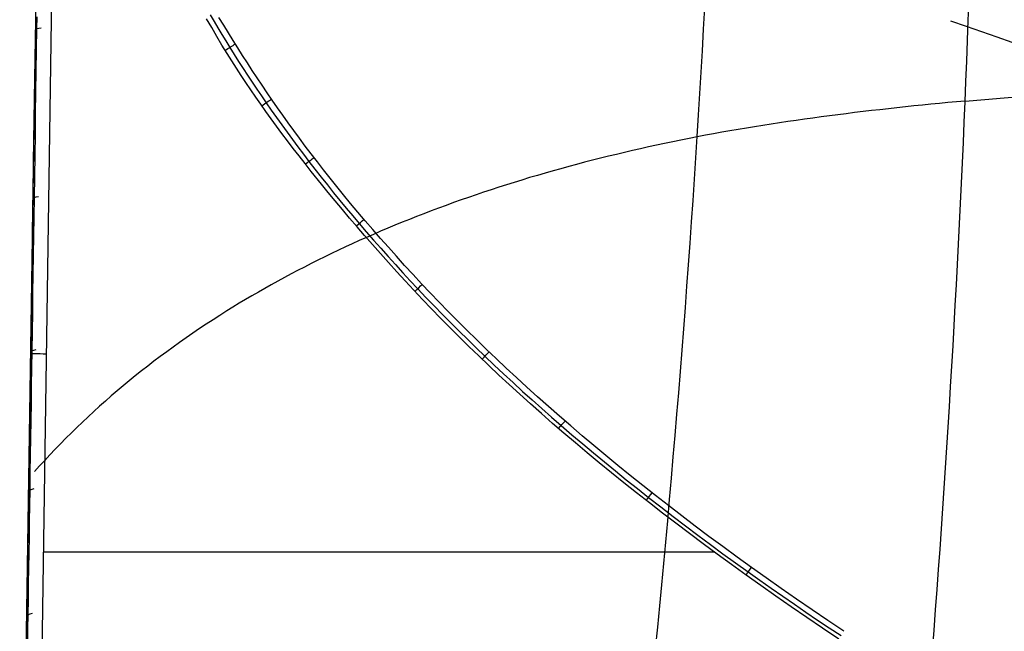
# Model space of a CAD drawing. Extents: x -19 to 1160, y -2382 to -1354.
# Tile 43 of 69: x 513 to 576, y -1925 to -1886. Entities that reach past the tile are written whole.
import ezdxf

# ---------------------------------------------------------------- set-up
doc = ezdxf.new("R2010")
doc.units = 0
doc.layers.add('1', color=7, linetype='CONTINUOUS')

msp = doc.modelspace()

# ---------------------------------------------------------------- linework, layer by layer
at = {"layer": '1', "color": 7}
for p, q in [((512.753, -1955.142, 28.546), (514.173, -1859.858, 28.546)), ((512.753, -1955.142, 28.546), (514.172, -1859.858, 28.546)), ((515.168, -1859.803, 27.546), (513.753, -1955.157, 27.546)), ((512.753, -1955.142, 45.012), (513.505, -1904.649, 45.012)), ((557.312, -1920.171, 27.546), (514.272, -1920.171, 27.546))]:
    msp.add_line(p, q, dxfattribs=at)
at = {"layer": '1', "color": 7, "extrusion": (0.95393, -0.295196, 0.05364)}
msp.add_lwpolyline([(-1649.99, -29.295), (-1649.287, -28.799), (-1648.583, -28.31), (-1647.876, -27.826), (-1647.168, -27.348), (-1646.459, -26.877), (-1645.747, -26.412), (-1645.034, -25.953), (-1644.32, -25.5), (-1643.604, -25.053), (-1642.886, -24.612), (-1642.167, -24.178), (-1641.446, -23.749), (-1640.723, -23.327), (-1639.999, -22.911), (-1639.273, -22.501), (-1638.546, -22.097), (-1637.817, -21.7), (-1637.086, -21.308), (-1636.354, -20.923), (-1635.62, -20.543), (-1634.884, -20.17), (-1634.147, -19.803), (-1633.408, -19.442), (-1632.668, -19.088), (-1631.926, -18.739), (-1631.182, -18.397), (-1630.437, -18.06), (-1629.69, -17.73), (-1628.941, -17.406), (-1628.191, -17.088), (-1627.439, -16.777), (-1626.686, -16.471), (-1625.931, -16.172), (-1625.174, -15.878), (-1624.416, -15.591), (-1623.656, -15.31), (-1622.895, -15.035), (-1622.132, -14.766), (-1621.367, -14.504), (-1620.601, -14.247), (-1619.833, -13.997), (-1619.063, -13.753), (-1618.292, -13.515), (-1617.519, -13.283), (-1616.745, -13.057), (-1615.969, -12.837), (-1615.191, -12.624), (-1614.412, -12.417), (-1613.631, -12.215), (-1612.848, -12.02), (-1612.064, -11.831), (-1611.278, -11.649), (-1610.491, -11.472), (-1609.702, -11.301), (-1608.911, -11.137), (-1608.119, -10.979), (-1607.325, -10.827), (-1606.53, -10.681), (-1605.733, -10.541), (-1604.934, -10.407), (-1604.133, -10.28), (-1603.331, -10.158), (-1602.528, -10.043), (-1601.723, -9.934)], dxfattribs=at)
at = {"layer": '1', "color": 7, "extrusion": (0.977248, -0.131605, -0.166329)}
msp.add_lwpolyline([(-1819.487, 159.618), (-1819.007, 159.992), (-1818.528, 160.364), (-1818.047, 160.733), (-1817.566, 161.099), (-1817.084, 161.462), (-1816.602, 161.823), (-1816.12, 162.18), (-1815.636, 162.535), (-1815.152, 162.887), (-1814.668, 163.237), (-1814.183, 163.583), (-1813.698, 163.927), (-1813.211, 164.268), (-1812.725, 164.606), (-1812.237, 164.942), (-1811.75, 165.274), (-1811.261, 165.604), (-1810.772, 165.931), (-1810.283, 166.256), (-1809.793, 166.577), (-1809.302, 166.896), (-1808.811, 167.212), (-1808.319, 167.525), (-1807.826, 167.835), (-1807.334, 168.143), (-1806.84, 168.448), (-1806.346, 168.749), (-1805.851, 169.049), (-1805.356, 169.345), (-1804.86, 169.639), (-1804.364, 169.93), (-1803.867, 170.218), (-1803.37, 170.503), (-1802.872, 170.785), (-1802.373, 171.065), (-1801.874, 171.342), (-1801.374, 171.616), (-1800.874, 171.888), (-1800.373, 172.156), (-1799.871, 172.422), (-1799.369, 172.685), (-1798.867, 172.945), (-1798.363, 173.202), (-1797.86, 173.457), (-1797.355, 173.709), (-1796.851, 173.958), (-1796.345, 174.204), (-1795.839, 174.448), (-1795.333, 174.688), (-1794.825, 174.926), (-1794.318, 175.161), (-1793.809, 175.394), (-1793.301, 175.623), (-1792.791, 175.85), (-1792.281, 176.074), (-1791.771, 176.295), (-1791.259, 176.514), (-1790.748, 176.729), (-1790.236, 176.942), (-1789.723, 177.152), (-1789.209, 177.36), (-1788.695, 177.564), (-1788.181, 177.766), (-1787.666, 177.965), (-1787.15, 178.161), (-1786.634, 178.354), (-1786.117, 178.545), (-1785.6, 178.732), (-1785.082, 178.917), (-1784.563, 179.1), (-1784.044, 179.279), (-1783.524, 179.456), (-1783.004, 179.629), (-1782.483, 179.801), (-1781.962, 179.969), (-1781.44, 180.134), (-1780.918, 180.297), (-1780.395, 180.457), (-1779.871, 180.614), (-1779.347, 180.768), (-1778.822, 180.92), (-1778.297, 181.069), (-1777.771, 181.215), (-1777.244, 181.358), (-1776.717, 181.498), (-1776.19, 181.636), (-1775.662, 181.771), (-1775.133, 181.903), (-1774.604, 182.032), (-1774.074, 182.158), (-1773.543, 182.282), (-1773.012, 182.403), (-1772.481, 182.521), (-1771.949, 182.636), (-1771.416, 182.749), (-1770.883, 182.859), (-1770.349, 182.966), (-1769.814, 183.07), (-1769.279, 183.171), (-1768.744, 183.27), (-1768.208, 183.366), (-1767.671, 183.459), (-1767.134, 183.549), (-1766.596, 183.637), (-1766.058, 183.721), (-1765.519, 183.803), (-1764.979, 183.882), (-1764.439, 183.959), (-1763.898, 184.032), (-1763.357, 184.103), (-1762.815, 184.171), (-1762.273, 184.236), (-1761.73, 184.298), (-1761.187, 184.358), (-1760.643, 184.415), (-1760.098, 184.469), (-1759.553, 184.52), (-1759.007, 184.569), (-1758.461, 184.614), (-1757.914, 184.657), (-1757.366, 184.697), (-1756.818, 184.735), (-1756.27, 184.769), (-1755.72, 184.801), (-1755.171, 184.83), (-1754.62, 184.856), (-1754.069, 184.88), (-1753.518, 184.9)], dxfattribs=at)
at = {"layer": '1', "color": 7, "extrusion": (0.947955, 0.001362, -0.318402)}
msp.add_lwpolyline([(-1845.295, 234.479), (-1846.212, 234.484), (-1847.127, 234.481), (-1848.042, 234.471), (-1848.956, 234.453), (-1849.87, 234.428), (-1850.783, 234.395), (-1851.695, 234.355), (-1852.606, 234.308), (-1853.517, 234.254), (-1854.426, 234.192), (-1855.335, 234.123), (-1856.242, 234.047), (-1857.149, 233.964), (-1858.055, 233.873), (-1858.96, 233.776), (-1859.864, 233.671), (-1860.766, 233.56), (-1861.668, 233.441), (-1862.568, 233.316), (-1863.467, 233.183), (-1864.365, 233.044), (-1865.262, 232.898), (-1866.158, 232.745), (-1867.052, 232.585), (-1867.945, 232.419), (-1868.836, 232.246), (-1869.727, 232.066), (-1870.615, 231.88), (-1871.503, 231.687), (-1872.389, 231.487), (-1873.273, 231.281), (-1874.156, 231.068), (-1875.037, 230.849), (-1875.917, 230.624), (-1876.795, 230.392), (-1877.671, 230.154), (-1878.546, 229.909), (-1879.418, 229.658), (-1880.29, 229.401), (-1881.159, 229.138), (-1882.027, 228.868), (-1882.892, 228.593), (-1883.756, 228.311), (-1884.618, 228.023), (-1885.478, 227.729), (-1886.336, 227.429), (-1887.192, 227.123), (-1888.046, 226.811), (-1888.898, 226.493), (-1889.748, 226.17), (-1890.596, 225.84), (-1891.442, 225.505), (-1892.285, 225.163), (-1893.126, 224.817), (-1893.965, 224.464), (-1894.802, 224.106), (-1895.637, 223.742), (-1896.469, 223.372), (-1897.298, 222.997), (-1898.126, 222.617), (-1898.951, 222.23), (-1899.773, 221.839), (-1900.593, 221.442), (-1901.411, 221.039), (-1902.225, 220.632), (-1903.038, 220.218), (-1903.848, 219.8), (-1904.655, 219.376), (-1905.459, 218.947), (-1906.261, 218.513), (-1907.06, 218.074), (-1907.856, 217.63), (-1908.649, 217.18), (-1909.44, 216.726), (-1910.228, 216.266), (-1911.013, 215.801), (-1911.795, 215.332), (-1912.574, 214.857), (-1913.35, 214.378), (-1914.123, 213.894), (-1914.893, 213.405), (-1915.66, 212.911), (-1916.424, 212.413), (-1917.184, 211.909), (-1917.942, 211.401), (-1918.696, 210.889), (-1919.448, 210.372), (-1920.195, 209.85), (-1920.94, 209.323), (-1921.681, 208.793), (-1922.419, 208.257), (-1923.154, 207.717), (-1923.885, 207.173), (-1924.613, 206.625), (-1925.337, 206.072), (-1926.058, 205.515)], dxfattribs=at)
at = {"layer": '1', "color": 7, "extrusion": (0.999864, -0.015502, -0.005659)}
msp.add_lwpolyline([(-1841.271, 43.284), (-1842.131, 43.279), (-1842.99, 43.276), (-1843.849, 43.276), (-1844.708, 43.279), (-1845.566, 43.285), (-1846.423, 43.294), (-1847.28, 43.305), (-1848.136, 43.32), (-1848.991, 43.337), (-1849.846, 43.356), (-1850.701, 43.379), (-1851.554, 43.404), (-1852.408, 43.433), (-1853.26, 43.464), (-1854.112, 43.497), (-1854.964, 43.534), (-1855.814, 43.573), (-1856.665, 43.615), (-1857.514, 43.66), (-1858.364, 43.708), (-1859.212, 43.759), (-1860.06, 43.812), (-1860.907, 43.868), (-1861.754, 43.927), (-1862.6, 43.988), (-1863.446, 44.053), (-1864.291, 44.12), (-1865.135, 44.19), (-1865.979, 44.263), (-1866.823, 44.339), (-1867.665, 44.417), (-1868.507, 44.498), (-1869.349, 44.582), (-1870.19, 44.669), (-1871.03, 44.759), (-1871.87, 44.851), (-1872.709, 44.946), (-1873.548, 45.044), (-1874.386, 45.145), (-1875.223, 45.248), (-1876.06, 45.355), (-1876.896, 45.464), (-1877.732, 45.576), (-1878.567, 45.691), (-1879.402, 45.808), (-1880.236, 45.928), (-1881.069, 46.051), (-1881.902, 46.177), (-1882.734, 46.306), (-1883.566, 46.437), (-1884.397, 46.572), (-1885.227, 46.709), (-1886.057, 46.848), (-1886.886, 46.991), (-1887.715, 47.136), (-1888.543, 47.285), (-1889.371, 47.436), (-1890.198, 47.589), (-1891.024, 47.746), (-1891.85, 47.905), (-1892.675, 48.067), (-1893.5, 48.232), (-1894.324, 48.4), (-1895.147, 48.571), (-1895.97, 48.744), (-1896.792, 48.92), (-1897.614, 49.099), (-1898.435, 49.281), (-1899.256, 49.465), (-1900.076, 49.652), (-1900.895, 49.842), (-1901.714, 50.035), (-1902.532, 50.231), (-1903.35, 50.429), (-1904.167, 50.631), (-1904.983, 50.835), (-1905.799, 51.041), (-1906.614, 51.251), (-1907.429, 51.463), (-1908.243, 51.678), (-1909.057, 51.896), (-1909.87, 52.117), (-1910.682, 52.341), (-1911.494, 52.567), (-1912.305, 52.796), (-1913.116, 53.028), (-1913.926, 53.263), (-1914.735, 53.5), (-1915.544, 53.741), (-1916.353, 53.984), (-1917.16, 54.23), (-1917.967, 54.478), (-1918.774, 54.73), (-1919.58, 54.984), (-1920.385, 55.241), (-1921.19, 55.501), (-1921.994, 55.763), (-1922.798, 56.029), (-1923.601, 56.297), (-1924.404, 56.568), (-1925.205, 56.842), (-1926.007, 57.118), (-1926.807, 57.398), (-1927.608, 57.68), (-1928.407, 57.965), (-1929.206, 58.253), (-1930.005, 58.543), (-1930.802, 58.836), (-1931.6, 59.133), (-1932.396, 59.431), (-1933.192, 59.733), (-1933.988, 60.038), (-1934.783, 60.345), (-1935.577, 60.655), (-1936.371, 60.968), (-1937.164, 61.283), (-1937.956, 61.602), (-1938.748, 61.923), (-1939.54, 62.247), (-1940.331, 62.574), (-1941.121, 62.904), (-1941.911, 63.236), (-1942.7, 63.571), (-1943.488, 63.909), (-1944.276, 64.25), (-1945.063, 64.593), (-1945.85, 64.94), (-1946.636, 65.289)], dxfattribs=at)
at = {"layer": '1', "color": 7, "extrusion": (0.835861, 0.02457, 0.54839)}
msp.add_lwpolyline([(-1972.685, -196.798), (-1971.852, -197.113), (-1971.02, -197.425), (-1970.188, -197.735), (-1969.355, -198.043), (-1968.522, -198.348), (-1967.689, -198.651), (-1966.855, -198.952), (-1966.021, -199.25), (-1965.187, -199.546), (-1964.353, -199.839), (-1963.519, -200.13), (-1962.684, -200.419), (-1961.849, -200.706), (-1961.014, -200.99), (-1960.178, -201.271), (-1959.342, -201.55), (-1958.506, -201.827), (-1957.67, -202.102), (-1956.834, -202.374), (-1955.997, -202.644), (-1955.16, -202.911), (-1954.323, -203.176), (-1953.485, -203.439), (-1952.648, -203.7), (-1951.81, -203.958), (-1950.972, -204.213), (-1950.133, -204.466), (-1949.294, -204.717), (-1948.455, -204.966), (-1947.616, -205.212), (-1946.777, -205.456), (-1945.937, -205.697), (-1945.097, -205.936), (-1944.257, -206.173), (-1943.417, -206.408), (-1942.576, -206.64), (-1941.735, -206.869), (-1940.894, -207.096), (-1940.052, -207.321), (-1939.211, -207.544), (-1938.369, -207.764), (-1937.527, -207.982), (-1936.684, -208.197), (-1935.841, -208.41), (-1934.999, -208.621), (-1934.155, -208.829), (-1933.312, -209.035), (-1932.468, -209.239), (-1931.624, -209.44), (-1930.78, -209.639), (-1929.936, -209.836), (-1929.091, -210.03), (-1928.246, -210.222), (-1927.401, -210.411), (-1926.556, -210.598), (-1925.71, -210.783), (-1924.864, -210.965), (-1924.018, -211.145), (-1923.172, -211.323), (-1922.325, -211.498), (-1921.478, -211.671), (-1920.631, -211.841), (-1919.784, -212.01), (-1918.936, -212.175), (-1918.088, -212.339), (-1917.24, -212.5), (-1916.392, -212.659), (-1915.543, -212.815), (-1914.694, -212.969), (-1913.845, -213.121), (-1912.996, -213.27), (-1912.146, -213.417), (-1911.297, -213.561), (-1910.446, -213.703), (-1909.596, -213.843), (-1908.746, -213.98), (-1907.895, -214.116), (-1907.044, -214.248), (-1906.192, -214.379), (-1905.341, -214.507), (-1904.489, -214.632), (-1903.637, -214.755), (-1902.785, -214.876), (-1901.932, -214.995), (-1901.079, -215.111), (-1900.226, -215.225), (-1899.373, -215.336), (-1898.519, -215.445), (-1897.665, -215.552), (-1896.811, -215.656), (-1895.957, -215.758), (-1895.103, -215.858), (-1894.248, -215.955), (-1893.393, -216.05), (-1892.537, -216.142), (-1891.682, -216.232), (-1890.826, -216.32), (-1889.97, -216.406), (-1889.114, -216.489), (-1888.257, -216.569), (-1887.401, -216.648), (-1886.544, -216.724), (-1885.686, -216.797), (-1884.829, -216.868), (-1883.971, -216.937), (-1883.113, -217.004), (-1882.255, -217.068), (-1881.396, -217.13), (-1880.537, -217.189), (-1879.678, -217.246), (-1878.819, -217.301), (-1877.96, -217.353), (-1877.1, -217.403), (-1876.24, -217.451), (-1875.38, -217.496), (-1874.519, -217.539), (-1873.659, -217.579), (-1872.798, -217.617), (-1871.936, -217.653), (-1871.075, -217.686), (-1870.213, -217.717), (-1869.351, -217.746), (-1868.489, -217.772), (-1867.627, -217.796), (-1866.764, -217.818), (-1865.901, -217.837), (-1865.038, -217.854), (-1864.174, -217.868)], dxfattribs=at)
at = {"layer": '1', "color": 7, "extrusion": (0.86453, -0.01245, 0.502427)}
msp.add_lwpolyline([(-1937.782, -224.423), (-1936.289, -224.804), (-1934.795, -225.179), (-1933.301, -225.547), (-1931.807, -225.91), (-1930.312, -226.266), (-1928.817, -226.616), (-1927.321, -226.96), (-1925.825, -227.298), (-1924.329, -227.63), (-1922.832, -227.955), (-1921.335, -228.275), (-1919.838, -228.588), (-1918.34, -228.895), (-1916.842, -229.196), (-1915.344, -229.491), (-1913.845, -229.78), (-1912.346, -230.063), (-1910.846, -230.34), (-1909.346, -230.61), (-1907.846, -230.874), (-1906.345, -231.133), (-1904.844, -231.385), (-1903.343, -231.631), (-1901.841, -231.871), (-1900.339, -232.104), (-1898.836, -232.332), (-1897.334, -232.553), (-1895.83, -232.769), (-1894.327, -232.978), (-1892.823, -233.181), (-1891.319, -233.378), (-1889.814, -233.569), (-1888.309, -233.754), (-1886.803, -233.932), (-1885.298, -234.105), (-1883.792, -234.271), (-1882.285, -234.431), (-1880.778, -234.585), (-1879.271, -234.733), (-1877.763, -234.875), (-1876.255, -235.011), (-1874.747, -235.14), (-1873.238, -235.264), (-1871.729, -235.381), (-1870.22, -235.492), (-1868.71, -235.597), (-1867.2, -235.696), (-1865.69, -235.789), (-1864.179, -235.876), (-1862.667, -235.956), (-1861.156, -236.031), (-1859.644, -236.099), (-1858.131, -236.161), (-1856.619, -236.217), (-1855.106, -236.267), (-1853.592, -236.311), (-1852.078, -236.349), (-1850.564, -236.38), (-1849.05, -236.406), (-1847.535, -236.425), (-1846.02, -236.438), (-1844.504, -236.445), (-1842.988, -236.446), (-1841.472, -236.441)], dxfattribs=at)
at = {"layer": '1', "color": 7}
for points in [[(531.457, -1895.758), (531.063, -1895.26), (530.679, -1894.769), (530.303, -1894.284), (529.936, -1893.803), (529.576, -1893.328), (529.225, -1892.856), (528.881, -1892.387), (528.545, -1891.921), (528.214, -1891.456), (527.891, -1890.993), (527.573, -1890.531), (527.261, -1890.068), (526.954, -1889.605), (526.651, -1889.14), (526.354, -1888.673), (526.06, -1888.204), (525.725, -1887.657), (525.394, -1887.104), (525.067, -1886.544), (524.743, -1885.975)], [(524.975, -1885.727), (525.221, -1886.147), (525.47, -1886.565), (525.721, -1886.981), (525.974, -1887.396), (526.23, -1887.81), (526.512, -1888.259), (526.796, -1888.707), (527.083, -1889.153), (527.373, -1889.597), (527.665, -1890.039), (527.96, -1890.48), (528.258, -1890.918), (528.558, -1891.355), (528.89, -1891.833), (529.226, -1892.309), (529.564, -1892.782), (529.906, -1893.254), (530.25, -1893.723), (530.598, -1894.19), (530.948, -1894.655), (531.301, -1895.118), (531.692, -1895.625), (532.087, -1896.129), (532.485, -1896.63), (532.887, -1897.129), (533.291, -1897.626), (533.699, -1898.12), (534.11, -1898.611), (534.524, -1899.1), (534.981, -1899.633), (535.442, -1900.164), (535.907, -1900.691), (536.375, -1901.215), (536.847, -1901.736), (537.321, -1902.255), (537.799, -1902.77), (538.281, -1903.282), (538.807, -1903.835), (539.337, -1904.385), (539.871, -1904.931), (540.408, -1905.474), (540.949, -1906.013), (541.493, -1906.549), (542.04, -1907.082), (542.591, -1907.611), (543.19, -1908.179), (543.793, -1908.744), (544.399, -1909.305), (545.009, -1909.862), (545.622, -1910.415), (546.239, -1910.964), (546.859, -1911.51), (547.482, -1912.052), (548.169, -1912.643), (548.86, -1913.229), (549.555, -1913.812), (550.253, -1914.39), (550.955, -1914.963), (551.66, -1915.533), (552.369, -1916.098), (553.08, -1916.66), (553.867, -1917.274), (554.659, -1917.883), (555.453, -1918.487), (556.251, -1919.087), (557.053, -1919.682), (557.858, -1920.273), (558.666, -1920.859), (559.477, -1921.441), (560.213, -1921.963), (560.952, -1922.482), (561.693, -1922.997), (562.436, -1923.509), (563.181, -1924.018), (563.929, -1924.524), (564.679, -1925.026), (565.431, -1925.525)], [(565.284, -1925.747), (564.251, -1925.053), (563.235, -1924.363), (562.236, -1923.676), (561.254, -1922.994), (560.288, -1922.315), (559.339, -1921.64), (558.406, -1920.969), (557.49, -1920.301), (556.589, -1919.637), (555.703, -1918.976), (554.833, -1918.319), (553.978, -1917.664), (553.138, -1917.014), (552.313, -1916.366), (551.503, -1915.721), (550.706, -1915.08), (549.924, -1914.441), (549.156, -1913.806), (548.402, -1913.173), (547.661, -1912.543), (546.933, -1911.915), (546.219, -1911.29), (545.517, -1910.668), (544.828, -1910.049), (544.151, -1909.431), (543.487, -1908.816), (542.835, -1908.203), (542.195, -1907.593), (541.566, -1906.985), (540.949, -1906.378), (540.343, -1905.774), (539.748, -1905.172), (539.163, -1904.571), (538.59, -1903.973), (538.027, -1903.377), (537.475, -1902.785), (536.934, -1902.195), (536.404, -1901.61), (535.884, -1901.029), (535.375, -1900.452), (534.877, -1899.88), (534.389, -1899.313), (533.912, -1898.752), (533.446, -1898.197), (532.99, -1897.649), (532.545, -1897.107), (532.111, -1896.572), (531.457, -1895.758)]]:
    msp.add_lwpolyline(points, dxfattribs=at)
for points in [[(513.213, -1924.297, 50.038), (513.224, -1923.531, 49.813), (513.236, -1922.752, 49.587), (513.255, -1921.506, 49.231), (513.274, -1920.232, 48.874), (513.293, -1918.932, 48.516), (513.313, -1917.609, 48.158), (513.333, -1916.265, 47.802), (513.353, -1914.901, 47.447), (513.374, -1913.522, 47.095), (513.394, -1912.128, 46.748), (513.415, -1910.722, 46.404), (513.436, -1909.308, 46.067), (513.458, -1907.886, 45.735), (513.468, -1907.174, 45.572), (513.479, -1906.46, 45.411), (513.489, -1905.746, 45.252), (513.5, -1905.032, 45.095), (513.511, -1904.318, 44.94), (513.521, -1903.604, 44.788), (513.532, -1902.891, 44.638), (513.543, -1902.179, 44.49), (513.553, -1901.468, 44.345), (513.564, -1900.758, 44.203), (513.574, -1900.051, 44.064), (513.585, -1899.345, 43.928), (513.595, -1898.642, 43.794), (513.606, -1897.941, 43.664), (513.616, -1897.243, 43.536), (513.626, -1896.548, 43.41), (513.637, -1895.857, 43.288), (513.647, -1895.169, 43.168), (513.667, -1893.805, 42.936), (513.687, -1892.457, 42.715), (513.707, -1891.129, 42.504), (513.727, -1889.822, 42.303), (513.746, -1888.537, 42.111), (513.765, -1887.278, 41.929), (513.783, -1886.045, 41.756), (513.801, -1884.841, 41.593)], [(513.272, -1925.992, 50.967), (513.285, -1925.089, 50.69), (513.298, -1924.185, 50.416), (513.313, -1923.188, 50.119), (513.328, -1922.191, 49.825), (513.343, -1921.191, 49.536), (513.357, -1920.191, 49.252), (513.372, -1919.19, 48.971), (513.387, -1918.187, 48.695), (513.402, -1917.183, 48.423), (513.417, -1916.178, 48.155), (513.433, -1915.068, 47.864), (513.45, -1913.956, 47.578), (513.467, -1912.843, 47.298), (513.483, -1911.729, 47.022), (513.5, -1910.613, 46.752), (513.517, -1909.496, 46.487), (513.533, -1908.378, 46.227), (513.55, -1907.259, 45.972), (513.568, -1906.035, 45.699), (513.587, -1904.81, 45.433), (513.605, -1903.584, 45.172), (513.623, -1902.357, 44.918), (513.642, -1901.128, 44.669), (513.66, -1899.898, 44.427), (513.678, -1898.667, 44.191), (513.697, -1897.434, 43.961), (513.717, -1896.084, 43.716), (513.737, -1894.733, 43.479), (513.757, -1893.381, 43.248), (513.777, -1892.027, 43.026), (513.798, -1890.672, 42.81), (513.818, -1889.316, 42.602), (513.838, -1887.959, 42.401), (513.858, -1886.601, 42.207), (513.869, -1885.855, 42.104)], [(565.614, -1925.248, 27.747), (564.584, -1924.556, 27.749), (563.571, -1923.869, 27.751), (562.576, -1923.185, 27.754), (561.597, -1922.505, 27.756), (560.636, -1921.829, 27.758), (559.692, -1921.156, 27.76), (558.764, -1920.487, 27.762), (557.852, -1919.821, 27.764), (556.956, -1919.159, 27.766), (556.076, -1918.5, 27.768), (555.212, -1917.844, 27.769), (554.362, -1917.192, 27.771), (553.528, -1916.543, 27.773), (552.709, -1915.897, 27.774), (551.905, -1915.254, 27.776), (551.115, -1914.614, 27.778), (550.339, -1913.977, 27.779), (549.577, -1913.343, 27.781), (548.828, -1912.712, 27.782), (548.093, -1912.083, 27.784), (547.372, -1911.458, 27.785), (546.663, -1910.835, 27.786), (545.967, -1910.214, 27.788), (545.284, -1909.597, 27.789), (544.613, -1908.982, 27.79), (543.954, -1908.369, 27.791), (543.307, -1907.759, 27.792), (542.671, -1907.151, 27.793), (542.047, -1906.545, 27.795), (541.434, -1905.942, 27.796), (540.832, -1905.341, 27.797), (540.24, -1904.742, 27.798), (539.659, -1904.146, 27.799), (539.089, -1903.551, 27.8), (538.529, -1902.96, 27.801), (537.98, -1902.371, 27.801), (537.441, -1901.786, 27.802), (536.914, -1901.205, 27.803), (536.397, -1900.628, 27.804), (535.891, -1900.055, 27.805), (535.396, -1899.487, 27.806), (534.912, -1898.924, 27.806), (534.44, -1898.366, 27.807), (533.979, -1897.814, 27.808), (533.529, -1897.268, 27.808), (533.09, -1896.729, 27.809), (532.663, -1896.196, 27.81), (532.248, -1895.67, 27.81), (531.844, -1895.151, 27.811), (531.451, -1894.639, 27.811), (531.068, -1894.133, 27.812), (530.695, -1893.633, 27.813), (530.331, -1893.138, 27.813), (529.976, -1892.647, 27.814), (529.628, -1892.16, 27.814), (529.288, -1891.676, 27.815), (528.954, -1891.194, 27.815), (528.626, -1890.715, 27.816), (528.303, -1890.237, 27.816), (527.985, -1889.759, 27.816), (527.671, -1889.282, 27.817), (527.36, -1888.805, 27.817), (527.052, -1888.326, 27.818), (526.746, -1887.846, 27.818), (526.441, -1887.364, 27.819), (526.138, -1886.878, 27.819), (525.836, -1886.388, 27.819), (525.535, -1885.892, 27.82)], [(576.399, -1887.499, 48.486), (575.437, -1887.159, 48.45), (574.461, -1886.816, 48.413), (573.47, -1886.472, 48.376), (572.464, -1886.126, 48.337)], [(593.8, -1889.646, 65.791), (591.066, -1889.86, 65.69), (588.425, -1890.062, 65.592), (583.342, -1890.451, 65.404), (580.858, -1890.646, 65.312), (578.385, -1890.846, 65.22), (577.146, -1890.95, 65.174), (575.902, -1891.056, 65.127), (574.651, -1891.167, 65.079), (573.389, -1891.281, 65.031)], [(573.391, -1891.247, 65.03), (572.84, -1891.298, 65.008), (572.29, -1891.35, 64.983), (571.741, -1891.403, 64.957), (571.193, -1891.457, 64.928), (570.646, -1891.511, 64.898), (570.1, -1891.567, 64.865), (569.555, -1891.625, 64.83), (569.01, -1891.683, 64.793), (568.467, -1891.742, 64.753), (567.924, -1891.803, 64.712), (567.382, -1891.865, 64.669), (566.841, -1891.929, 64.623), (566.301, -1891.994, 64.575), (565.762, -1892.06, 64.526), (565.224, -1892.128, 64.474), (564.686, -1892.197, 64.42), (564.15, -1892.268, 64.364), (563.614, -1892.34, 64.306), (563.079, -1892.414, 64.246), (562.545, -1892.49, 64.184), (562.012, -1892.567, 64.12), (561.48, -1892.647, 64.054), (560.948, -1892.728, 63.985), (560.418, -1892.811, 63.915), (559.888, -1892.896, 63.843), (559.359, -1892.983, 63.769), (558.831, -1893.072, 63.692), (558.304, -1893.162, 63.614), (557.778, -1893.255, 63.534), (557.252, -1893.351, 63.452), (556.728, -1893.448, 63.368), (556.204, -1893.547, 63.281), (555.681, -1893.649, 63.193), (555.159, -1893.753, 63.103), (554.638, -1893.859, 63.011), (554.118, -1893.968, 62.917), (553.599, -1894.079, 62.821), (553.081, -1894.192, 62.724), (552.564, -1894.307, 62.624), (552.048, -1894.425, 62.523), (551.533, -1894.545, 62.419), (551.02, -1894.667, 62.314), (550.508, -1894.791, 62.208), (549.997, -1894.918, 62.099), (549.487, -1895.047, 61.988), (548.978, -1895.178, 61.876), (548.471, -1895.312, 61.763), (547.966, -1895.448, 61.647), (547.462, -1895.586, 61.53), (546.959, -1895.727, 61.411), (546.458, -1895.869, 61.29), (545.958, -1896.015, 61.168), (545.46, -1896.162, 61.044), (544.964, -1896.312, 60.919), (544.469, -1896.464, 60.792), (543.976, -1896.618, 60.663), (543.485, -1896.775, 60.533), (542.996, -1896.934, 60.401), (542.508, -1897.096, 60.268), (542.023, -1897.259, 60.133), (541.539, -1897.425, 59.997), (541.057, -1897.594, 59.859), (540.578, -1897.764, 59.72), (540.1, -1897.938, 59.579), (539.624, -1898.113, 59.437), (539.151, -1898.291, 59.294), (538.679, -1898.471, 59.149), (538.21, -1898.653, 59.003), (537.743, -1898.838, 58.856), (537.278, -1899.025, 58.707), (536.815, -1899.215, 58.557), (536.354, -1899.407, 58.406), (535.896, -1899.601, 58.253), (535.44, -1899.797, 58.1), (534.986, -1899.996, 57.945), (534.535, -1900.197, 57.789), (534.086, -1900.401, 57.633), (533.639, -1900.607, 57.475), (533.195, -1900.815, 57.316), (532.753, -1901.025, 57.156), (532.314, -1901.238, 56.995), (531.877, -1901.453, 56.833), (531.443, -1901.671, 56.67), (531.011, -1901.891, 56.507), (530.581, -1902.113, 56.342), (530.154, -1902.338, 56.177), (529.73, -1902.564, 56.01), (529.309, -1902.794, 55.844), (528.89, -1903.025, 55.676), (528.473, -1903.259, 55.507), (528.059, -1903.495, 55.338), (527.648, -1903.734, 55.169), (527.24, -1903.975, 54.998), (526.835, -1904.218, 54.827), (526.432, -1904.464, 54.655), (526.032, -1904.711, 54.483), (525.59, -1904.99, 54.291), (525.152, -1905.271, 54.098), (524.717, -1905.556, 53.905), (524.285, -1905.843, 53.711), (523.858, -1906.133, 53.516), (523.433, -1906.426, 53.322), (523.013, -1906.722, 53.126), (522.596, -1907.02, 52.931), (522.182, -1907.322, 52.735), (521.772, -1907.626, 52.538), (521.366, -1907.933, 52.342), (520.964, -1908.243, 52.145), (520.565, -1908.555, 51.948), (520.169, -1908.87, 51.752), (519.778, -1909.189, 51.554), (519.39, -1909.509, 51.357), (519.006, -1909.833, 51.16), (518.625, -1910.159, 50.963), (518.249, -1910.488, 50.767), (517.876, -1910.82, 50.57), (517.507, -1911.155, 50.373), (517.141, -1911.492, 50.177), (516.78, -1911.832, 49.981), (516.422, -1912.175, 49.785), (516.068, -1912.52, 49.589), (515.718, -1912.868, 49.394), (515.372, -1913.219, 49.2), (515.03, -1913.572, 49.005), (514.691, -1913.928, 48.812), (514.357, -1914.286, 48.619), (514.026, -1914.648, 48.426), (513.7, -1915.012, 48.234)]]:
    msp.add_polyline3d(points, dxfattribs=at)
at = {"layer": '1', "color": 7, "extrusion": (0.815478, -0.015111, 0.578591)}
msp.add_arc((-1841.104, 249.235, 518.8), 541.296, 260.9044, 270.24214, dxfattribs=at)
at = {"layer": '1', "color": 7, "extrusion": (0.690058, 0.000346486, 0.723754)}
msp.add_arc((-1849.696, 350.187, 442.083), 720.835, 263.342559, 269.994949, dxfattribs=at)
at = {"layer": '1', "color": 7, "extrusion": (0.014753, 0.990268, -0.138391)}
msp.add_arc((-542.878, -218.612, -1866.5), 1.057, 2.26822, 48.07597, dxfattribs=at)
at = {"layer": '1', "color": 7, "extrusion": (0.52844, -0.848971, -6.71313e-11)}
msp.add_arc((-551.115, 28.574, 1880.777), 1.026, 265.84264, 312.39612, dxfattribs=at)
at = {"layer": '1', "color": 7, "extrusion": (0.568565, -0.822638, 9.90796e-11)}
msp.add_arc((-640.824, 28.576, 1856.421), 1.028, 266.60166, 312.48045, dxfattribs=at)
at = {"layer": '1', "color": 7, "extrusion": (0.608813, -0.793314, 5.84165e-11)}
msp.add_arc((-732.566, 28.585, 1826.886), 1.039, 270.41837, 312.01721, dxfattribs=at)
at = {"layer": '1', "color": 7, "extrusion": (0.01465, 0.983342, -0.181173)}
msp.add_arc((-542.879, -299.519, -1866.266), 1.058, 1.48864, 47.53789, dxfattribs=at)
at = {"layer": '1', "color": 7, "extrusion": (0.64855, -0.761172, 1.06328e-10)}
msp.add_arc((-825.082, 28.589, 1792.206), 1.043, 272.40746, 311.58859, dxfattribs=at)
at = {"layer": '1', "color": 7, "extrusion": (0.686986, -0.72667, -8.75881e-11)}
msp.add_arc((-916.661, 28.589, 1752.85), 1.043, 271.89548, 311.0397, dxfattribs=at)
at = {"layer": '1', "color": 7, "extrusion": (0.014896, 0.999889, 0)}
msp.add_arc((-542.821, 28.546, -1899.597), 1, 270.1677, 0.00006, dxfattribs=at)
at = {"layer": '1', "color": 7, "extrusion": (0.014532, 0.975402, -0.219954)}
msp.add_arc((-542.879, -373.346, -1862.993), 1.058, 2.16578, 47.56284, dxfattribs=at)
at = {"layer": '1', "color": 7, "extrusion": (0.723123, -0.690719, 2.0383e-11)}
msp.add_arc((-1004.944, 28.589, 1709.983), 1.043, 271.26242, 310.20783, dxfattribs=at)
at = {"layer": '1', "color": 7, "extrusion": (0.756355, -0.654162, -1.2348e-10)}
msp.add_arc((-1088.332, 28.59, 1664.881), 1.044, 271.54258, 309.34602, dxfattribs=at)
at = {"layer": '1', "color": 7, "extrusion": (0.014402, 0.966708, -0.255477)}
msp.add_arc((-542.878, -441.385, -1857.293), 1.057, 2.54517, 47.94459, dxfattribs=at)
at = {"layer": '1', "color": 7, "extrusion": (0.786764, -0.617254, 1.61327e-11)}
msp.add_arc((-1166.852, 28.592, 1618.21), 1.046, 272.18099, 308.60889, dxfattribs=at)
at = {"layer": '1', "color": 7, "extrusion": (0.814163, -0.580636, 1.7687e-11)}
msp.add_arc((-1239.798, 28.592, 1571.164), 1.047, 272.25286, 307.58864, dxfattribs=at)
at = {"layer": '1', "color": 7, "extrusion": (0.014267, 0.957625, -0.287664)}
msp.add_arc((-542.876, -503.384, -1849.828), 1.055, 0.92757, 48.37465, dxfattribs=at)
at = {"layer": '1', "color": 7, "extrusion": (0.99989, -0.014853, 0.000172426)}
msp.add_arc((-1857.781, 249.791, 541.747), 208.283, 249.5437, 253.63616, dxfattribs=at)

doc.saveas('drawing.dxf')
